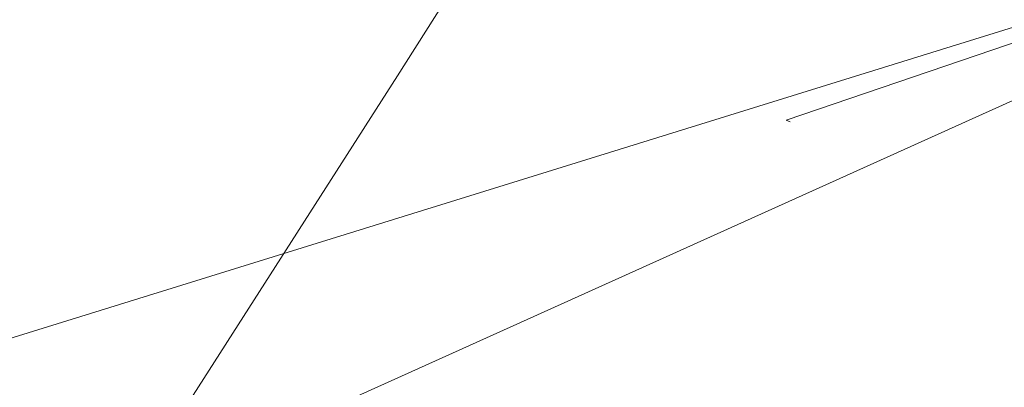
# Model space of a CAD drawing. Header units: metres. Extents: x 153756 to 154348, y 463867 to 464433.
# Tile 9 of 76: x 153849 to 153948, y 464030 to 464067. Entities that reach past the tile are written whole.
import ezdxf
from ezdxf.lldxf.tags import DXFTag

# ---------------------------------------------------------------- set-up
doc = ezdxf.new("R2010")
doc.units = ezdxf.units.M
doc.header["$LTSCALE"] = 0.5
doc.layers.add('B-PV-KL-DATA_FORE FREEDOM BV-G', color=90, linetype='KL-DATA-SO', lineweight=18)
doc.layers.add('B-PV-KL-ET_LS_400 V_STEDIN NETBEHEER BV-G', color=190, linetype='KL-LS-SO', lineweight=18)
tags = doc.linetypes.add('KL-DATA-SO', pattern='A,4,-1,[101,NLCS.SHX,S=0.5,R=0,X=0,Y=0],-1,4,-1,["D",Standard,S=1,R=0,X=-0.25,Y=-0.5],-1.5', length=12.5).pattern_tags.tags
tags[18] = DXFTag(74, 10)
tags = doc.linetypes.add('KL-LS-SO', pattern='A,4,-1,[103,NLCS.SHX,S=0.75,R=0,X=0,Y=0],-1,4,-1,["L",Standard,S=1,R=0,X=0,Y=-0.5],-2', length=13).pattern_tags.tags
tags[18] = DXFTag(74, 10)

msp = doc.modelspace()

# ---------------------------------------------------------------- linework, layer by layer
at = {"layer": 'B-PV-KL-DATA_FORE FREEDOM BV-G', "ltscale": 0.5, "flags": 128}
for points in [[(153756.394, 463972.147), (154001.148, 464082.537)], [(153783.33, 464014.6), (153813.665, 464024.37), (154001.148, 464082.537)], [(153926.339, 464056.74), (153925.92, 464056.89), (154001.148, 464082.537)]]:
    msp.add_lwpolyline(points, dxfattribs=at)
at = {"layer": 'B-PV-KL-ET_LS_400 V_STEDIN NETBEHEER BV-G', "ltscale": 0.5, "flags": 128}
msp.add_lwpolyline([(153907.786, 464108.913), (153913.488, 464103.549), (153886.744, 464061.371), (153859.489, 464018.733), (153879.041, 464006.656), (153884.252, 464003.458), (153889.379, 464000), (153893.579, 463997.408), (153889.538, 463990.954)], dxfattribs=at)

doc.saveas('drawing.dxf')
